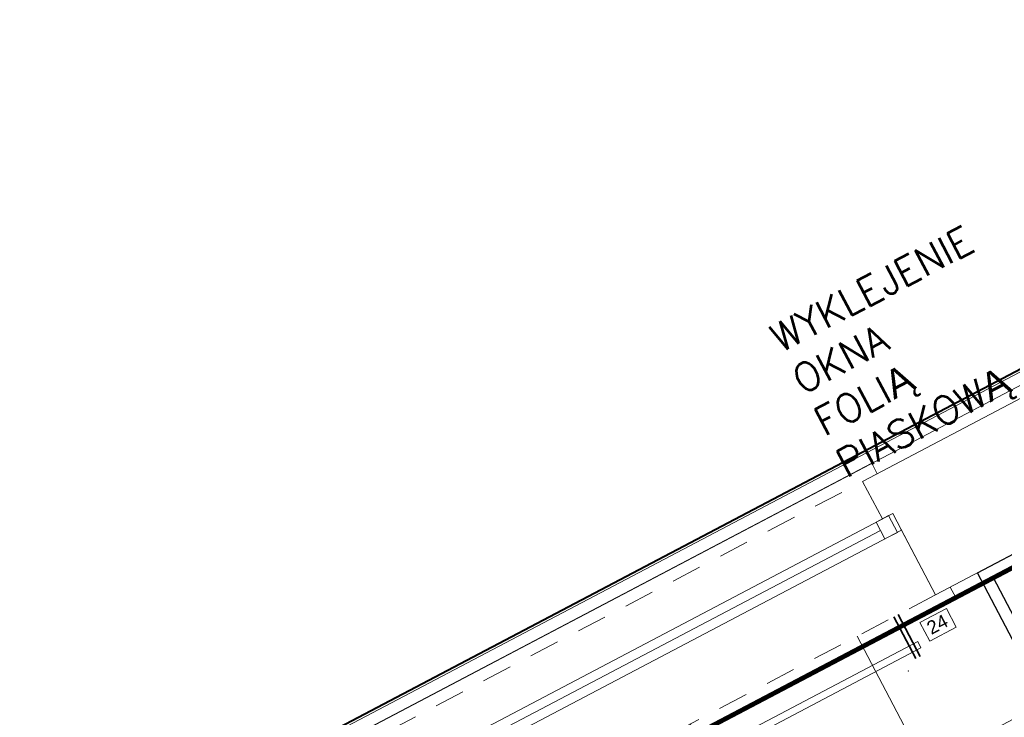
# Model space of a CAD drawing. Header units: metres. Extents: x 7408630 to 7411134, y 5569633 to 5570339.
# Tile 52 of 76: x 7410488.32 to 7410492.5, y 5569904.69 to 5569907.65. Entities that reach past the tile are written whole.
import ezdxf
from ezdxf.enums import TextEntityAlignment as Align

# ---------------------------------------------------------------- set-up
doc = ezdxf.new("R2010")
doc.units = ezdxf.units.M
doc.header["$MEASUREMENT"] = 0
doc.linetypes.add('HIDDEN', pattern=[9.524999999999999, 6.35, -3.175])
for name, color, linetype, lineweight in [('! tynk', 21, 'Continuous', 0), ('0-drzwi-linia', 213, 'Continuous', 5), ('0-ZABUDOWA GK-MDF', 54, 'Continuous', 35), ('0_LEGENDA', 253, 'Continuous', 13), ('1_POSADZKA PODZIAŁY', 151, 'Continuous', 0), ('1_POSADZKI COKOŁY', 170, 'Continuous', 0), ('Istn-cienka', 4, 'Continuous', 9), ('Istn-okna', 6, 'Continuous', 13), ('Istn-sciany', 3, 'Continuous', 20), ('Istn-widok', 1, 'Continuous', 15), ('Ocieplenie', 4, 'ZIGZAG', 5), ('OPIS POM NOWE', 140, 'Continuous', 5), ('Opis_pom', 9, 'Continuous', 18), ('Sciany', 2, 'Continuous', 40)]:
    doc.layers.add(name, color=color, linetype=linetype, lineweight=lineweight)
doc.layers.add('0-wypos-sanitarne', color=1, linetype='Continuous')
doc.layers.add('Wyburzenia', color=7, linetype='Continuous', lineweight=13, true_color=0xb0b0b0)
doc.styles.add('ARIAL', font='tahoma.ttf')
doc.styles.add('ROMANS07', font='arial.ttf')
doc.styles.add('TXT', font='simplex.shx')
doc.linetypes.add('ZIGZAG', pattern='A,0.00254,-5.08,[131,ltypeshp.shx,S=5.08,R=0,X=-5.08,Y=0],-10.16,[131,ltypeshp.shx,S=5.08,R=180,X=5.08,Y=0],-5.08', length=20.32254)

# ---------------------------------------------------------------- blocks, each defined once
blk = doc.blocks.new('okno 2')
at = {"layer": 'Istn-cienka', "linetype": 'HIDDEN', "ltscale": 2}
for points in [[(48366.98171475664, -198652.5611054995), (48593.98171475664, -198652.5611054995)], [(48598.98171475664, -198709.5611054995), (48361.98171475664, -198709.5611054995)]]:
    blk.add_lwpolyline(points, dxfattribs=at)
at = {"layer": 'Istn-okna'}
for points in [[(48598.98171475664, -198670.5611054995), (48361.98171475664, -198670.5611054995)], [(48590.98171475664, -198674.5611054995), (48369.98171475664, -198674.5611054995)], [(48598.98171475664, -198678.5611054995), (48361.98171475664, -198678.5611054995)]]:
    blk.add_lwpolyline(points, dxfattribs=at)
for points in [[(48369.98171475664, -198670.5611054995), (48363.98171475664, -198670.5611054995), (48363.98171475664, -198678.5611054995), (48369.98171475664, -198678.5611054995)], [(48596.98171475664, -198670.5611054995), (48590.98171475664, -198670.5611054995), (48590.98171475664, -198678.5611054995), (48596.98171475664, -198678.5611054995)]]:
    blk.add_lwpolyline(points, close=True, dxfattribs=at)
at = {"layer": 'Istn-sciany'}
for points in [[(48366.98171475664, -198670.5611054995), (48366.98171475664, -198652.5611054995)], [(48593.98171475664, -198670.5611054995), (48593.98171475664, -198652.5611054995)], [(48366.98171475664, -198670.5611054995), (48361.98171475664, -198670.5611054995)], [(48361.98171475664, -198678.5611054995), (48361.98171475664, -198670.5611054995)], [(48598.98171475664, -198670.5611054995), (48593.98171475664, -198670.5611054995)], [(48598.98171475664, -198678.5611054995), (48598.98171475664, -198670.5611054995)], [(48361.98171475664, -198678.5611054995), (48361.98171475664, -198709.5611054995)], [(48598.98171475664, -198678.5611054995), (48598.98171475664, -198709.5611054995)]]:
    blk.add_lwpolyline(points, dxfattribs=at)
at = {"layer": 'Istn-widok'}
for points in [[(48359.98171475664, -198647.5611054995), (48600.98171475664, -198647.5611054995)], [(48359.98171475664, -198652.5611054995), (48359.98171475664, -198647.5611054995)], [(48600.98171475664, -198652.5611054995), (48600.98171475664, -198647.5611054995)], [(48354.98171475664, -198709.5611054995), (48354.98171475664, -198714.5611054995)], [(48605.98171475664, -198709.5611054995), (48605.98171475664, -198714.5611054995)], [(48605.98171475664, -198714.5611054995), (48354.98171475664, -198714.5611054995)]]:
    blk.add_lwpolyline(points, dxfattribs=at)
blk = doc.blocks.new('drzwi giszet')
blk.add_lwpolyline([(68617.38963798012, -194499.2654756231), (68617.38963873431, -194409.2654942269), (68620.38963873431, -194409.2654942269), (68620.38963798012, -194499.2654756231)], close=True)
blk.add_lwpolyline([(68572.42657202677, -194476.0883026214), (68572.42657198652, -194526.0883026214)])
at = {"linetype": 'HIDDEN'}
blk.add_arc((68617.38963873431, -194499.2654942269), 90, 88.08978682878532, 179.999987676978, dxfattribs=at)
blk = doc.blocks.new('prysznic')
at = {"layer": '0-wypos-sanitarne'}
for points in [[(39554.31680376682, -197588.5821497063), (39634.31680376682, -197588.5821497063), (39634.31680376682, -197668.5821497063), (39554.31680376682, -197668.5821497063)], [(39559.31680376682, -197593.5821497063), (39629.31680376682, -197593.5821497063), (39629.31680376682, -197663.5821497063), (39559.31680376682, -197663.5821497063)]]:
    blk.add_lwpolyline(points, close=True, dxfattribs=at)
for points in [[(39569.31680376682, -197603.5821497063), (39614.31680376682, -197603.5821497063)], [(39615.78126986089, -197607.1176836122), (39569.31680376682, -197653.5821497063)], [(39619.31680376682, -197608.5821497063), (39619.31680376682, -197653.5821497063)]]:
    blk.add_lwpolyline(points, dxfattribs=at)
blk.add_circle((39619.31680376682, -197603.5821497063), 5, dxfattribs=at)
blk = doc.blocks.new('A$C142d3faa')
at = {"layer": '1_POSADZKA PODZIAŁY'}
h = blk.add_hatch(dxfattribs=at)
h.set_pattern_fill('_USER', color=256, scale=80, double=1, pattern_type=0)
h.set_pattern_definition([(0, (-58931.34199039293, 199163.1944934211), (0, 80), []), (90, (-58931.34199039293, 199163.1944934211), (-80, 4.898587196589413e-15), [])])
h.paths.add_polyline_path([(28.22535916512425, 1045.606190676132), (175.2253591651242, 1045.606190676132), (175.2253591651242, 1273.606190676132), (408.2253591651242, 1273.606190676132), (408.2253591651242, 1588.606190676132), (65.22535916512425, 1588.606190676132), (65.22535916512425, 1464.606190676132), (38.22535945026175, 1464.606190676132), (38.22535945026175, 1191.606190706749), (63.22535916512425, 1191.606190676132), (63.22535915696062, 1179.606190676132), (27.22535916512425, 1179.606190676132)])
at = {"layer": '! tynk'}
for points in [[(-883.7746408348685, 1440.917565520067), (-883.7746408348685, 1656.606190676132), (1838.225359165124, 1656.606190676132), (1838.225359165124, 1780.606190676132)], [(-882.7746408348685, 1440.917565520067), (-882.7746408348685, 1655.606190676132), (1839.225359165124, 1655.606190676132), (1839.225359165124, 1780.606190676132)]]:
    blk.add_lwpolyline(points, dxfattribs=at)
at = {"layer": '0-ZABUDOWA GK-MDF'}
for points in [[(299.2253591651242, 1568.606190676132), (299.2425918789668, 1588.606190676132)], [(301.2253584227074, 1568.604467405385), (301.2425911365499, 1588.604467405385)]]:
    blk.add_lwpolyline(points, dxfattribs=at)
at = {"layer": '0_LEGENDA', "color": 7}
blk.add_lwpolyline([(307.8643481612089, 1581.355189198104), (320.6140506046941, 1581.355189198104), (320.6140506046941, 1572.428914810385), (307.8643481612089, 1572.428914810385)], dxfattribs=at)
blk.add_lwpolyline([(307.8643481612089, 1572.428914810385), (320.6140506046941, 1572.428914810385), (320.6140506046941, 1581.355189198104), (307.8643481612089, 1581.355189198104)], close=True, dxfattribs=at)
at = {"layer": '1_POSADZKI COKOŁY', "color": 180, "true_color": 0x3022f7, "const_width": 2}
blk.add_lwpolyline([(33.22535916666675, 1050.606190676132), (170.2253591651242, 1050.606190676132), (170.2253591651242, 1278.606266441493), (414.2253591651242, 1278.602569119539), (414.2253591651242, 1583.606190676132), (70.22535918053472, 1583.606190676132), (70.22535956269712, 1459.606190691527), (43.22535944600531, 1459.60619060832), (43.22535922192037, 1196.606190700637), (68.22535916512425, 1196.60619067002), (68.22535916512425, 1174.606190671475), (33.22535920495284, 1174.606190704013)], close=True, dxfattribs=at)
at = {"layer": 'Istn-sciany'}
for points in [[(314.2253591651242, 1645.606190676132), (479.2643252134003, 1645.606190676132)], [(319.2253591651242, 1588.606190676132), (319.2253591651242, 1626.606190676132)], [(319.2253591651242, 1588.606190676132), (474.2643252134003, 1588.606190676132)]]:
    blk.add_lwpolyline(points, dxfattribs=at)
at = {"layer": 'Ocieplenie', "linetype": 'ZIGZAG', "ltscale": 0.75}
blk.add_lwpolyline([(-877.7746408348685, 1440.917565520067), (-877.7746408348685, 1650.606190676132), (1844.225359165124, 1650.606190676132), (1844.225359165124, 1780.606190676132)], dxfattribs=at)
at = {"layer": 'Sciany'}
blk.add_lwpolyline([(1838.225359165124, 1656.606190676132), (-883.7746408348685, 1656.606190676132), (-883.7746408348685, 859.6061906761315), (-960.7746408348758, 859.6061906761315), (-960.7746408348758, -275.3938093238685), (-600.7746408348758, -275.3938093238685), (-600.7746408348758, -418.3938093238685), (4503.721738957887, -418.3918343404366), (4503.721738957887, 1121.606190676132), (3122.225359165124, 1121.606190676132)], dxfattribs=at)
at = {"layer": 'Wyburzenia'}
blk.add_point((293.8920258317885, 1565.437298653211), dxfattribs=at)
at = {"layer": '0-drzwi-linia', "rotation": 90.00000000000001}
blk.add_blockref('drzwi giszet', (-194196.0118262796, -67045.77729424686), dxfattribs=at)
at = {"layer": '0-wypos-sanitarne'}
blk.add_blockref('prysznic', (-39215.06315442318, 199177.1883403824), dxfattribs=at)
at = {"layer": 'Wyburzenia'}
blk.add_blockref('okno 2', (-48279.75635559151, 200298.1672961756), dxfattribs=at)
at = {"layer": '0_LEGENDA', "color": 7, "insert": (318.4023587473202, 1580.022646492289), "char_height": 7.5, "width": 10.99403024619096, "attachment_point": 3, "style": 'ROMANS07'}
blk.add_mtext('{\\H0.75x;24}', dxfattribs=at)
at = {"layer": 'OPIS POM NOWE', "style": 'ARIAL'}
for tag, p in [('E1,4', (2085.453509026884, 1677.902724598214)), ('E1,4', (2642.565068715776, 1467.098580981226)), ('E1,4', (2887.554946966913, 1334.669140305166)), ('E1,1', (2346.15172770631, 945.3069204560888)), ('E1,2', (2380.289767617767, 731.4605824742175)), ('E1,4', (3248.926969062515, 423.5622677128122)), ('E1,3', (2269.290473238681, 389.8474601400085)), ('E1,5', (4145.396889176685, -41.41678165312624))]:
    blk.add_attdef(tag, text='', height=23.936, dxfattribs=at).set_placement(p, align=Align.MIDDLE_CENTER)
at = {"layer": 'Opis_pom', "ltscale": 0.7, "style": 'ARIAL'}
for tag, p in [('B1,18', (784.175454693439, 4749.376909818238)), ('B1,21', (1474.160621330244, 4744.552251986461)), ('B1/17', (593.1950013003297, 4721.360037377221)), ('1,23', (2643.879736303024, 4721.360037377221)), ('1,22', (2015.997302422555, 4715.619925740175)), ('A1,1', (-123.2752701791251, 4710.792713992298)), ('B1,1', (2964.213888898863, 4687.194759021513)), ('B1,19', (983.4770436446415, 4684.250472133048)), ('A1,6', (-365.3793687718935, 4657.226791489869)), ('A1,16', (198.2072643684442, 4631.436355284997)), ('B1,20', (1267.194878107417, 4624.632454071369)), ('B1,3', (3298.013043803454, 4567.235815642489)), ('B1,4', (4545.109849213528, 4480.622250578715)), ('A1,5', (-782.1155021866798, 4446.932694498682)), ('A1,2', (-186.9193724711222, 4425.112318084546)), ('A1,15', (198.2072643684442, 4391.000839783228)), ('B1,2', (2872.012077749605, 4302.459186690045)), ('A1,3', (-121.2895641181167, 4150.905633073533)), ('B1,8', (2427.383192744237, 4053.123158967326)), ('B1,6', (4754.926236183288, 3940.334623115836)), ('A1,4', (-837.6792277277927, 3920.772192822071)), ('B1,14', (401.2060605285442, 3890.998977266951)), ('B1,13', (1255.283140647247, 3857.264790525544)), ('B1,10', (1961.599271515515, 3852.276071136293)), ('B1,5', (4487.887436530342, 3854.524062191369)), ('B1,9', (2126.781835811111, 3827.246892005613)), ('B1,7', (3203.179523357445, 3799.68363001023)), ('B1,11', (2118.658790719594, 3658.838670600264)), ('B1,12', (1949.477289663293, 3633.257187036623)), ('C1,2', (2894.604733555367, 3427.283363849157)), ('C1,3', (2160.246723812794, 3198.455877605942)), ('C1,1', (3129.25555325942, 2706.44898945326)), ('C1,4', (2077.339235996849, 2485.413103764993)), ('C1,5', (2131.383208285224, 2180.309788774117)), ('C1,10', (3196.043433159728, 2172.920878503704)), ('C1,9', (3215.995519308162, 1907.634199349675)), ('C1,6', (2168.073843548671, 1819.58528353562)), ('D0,18', (1348.653176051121, 1483.781635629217)), ('C1,8', (2890.195548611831, 1472.29709332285)), ('C1,7', (2247.746238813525, 1432.404889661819)), ('D,03', (680.1466722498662, 1361.206844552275)), ('D0,15', (1769.826019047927, 1360.285680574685)), ('D,07', (301.6534830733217, 1339.208595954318)), ('D0,6', (-189.623502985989, 1299.117330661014)), ('D0,8', (-573.6059719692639, 1280.794415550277)), ('D0,2', (1011.718833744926, 1184.667071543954)), ('D0,4', (520.2942003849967, 1181.603761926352)), ('D0,14', (1790.011409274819, 1156.002015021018)), ('D,05', (264.3299696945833, 1077.697489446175)), ('D0,13', (1760.78024321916, 974.2700197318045)), ('D0,09', (-770.0709432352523, 944.5551283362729)), ('D0,1', (999.9887503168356, 928.6062601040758)), ('D0,10', (-751.0723892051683, 564.5580135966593)), ('D0,11', (-751.0723892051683, 336.7382673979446)), ('D0,12', (198.7439030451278, 306.3970252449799))]:
    blk.add_attdef(tag, text='', height=11.968, dxfattribs=at).set_placement(p, align=Align.MIDDLE_CENTER)
at = {"layer": 'Wyburzenia', "insert": (308.6557385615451, 1721.991524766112), "char_height": 12, "width": 64.60645805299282, "attachment_point": 1, "style": 'TXT'}
blk.add_mtext('WYKLEJENIE OKNA FOLI{\\fArial|b0|i0|c0|p34;Ą} PIASKOW{\\fArial|b0|i0|c0|p34;Ą}', dxfattribs=at)

msp = doc.modelspace()

# ---------------------------------------------------------------- block references
at = {"xscale": 0.01, "yscale": 0.01, "zscale": 0.01, "rotation": 27.75854060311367}
msp.add_blockref('A$C142d3faa', (7410496.779402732, 5569889.662845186), dxfattribs=at)

doc.saveas('drawing.dxf')
